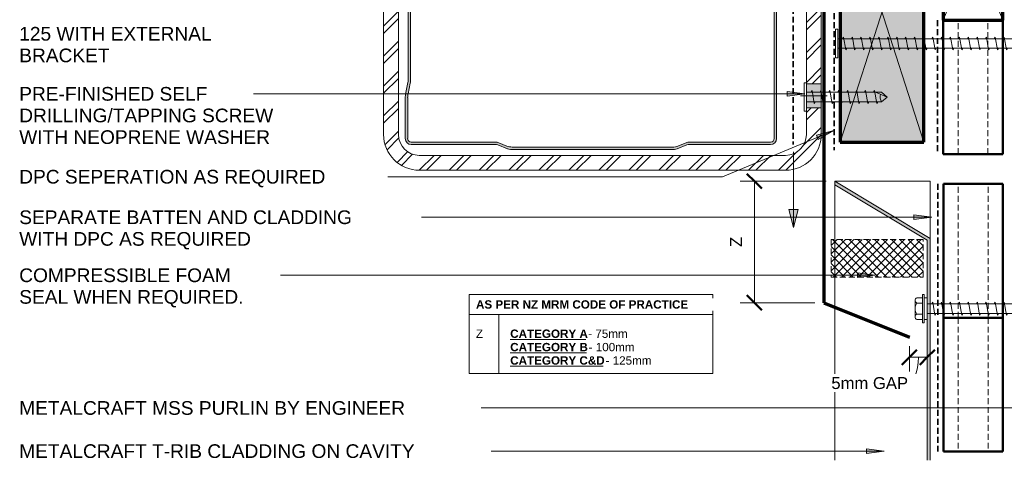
# Model space of a CAD drawing. Header units: millimetres. Extents: x 3375 to 4304, y 2371 to 3121.
# Tile 2 of 4: x 3734 to 4065, y 2780 to 2928. Entities that reach past the tile are written whole.
import ezdxf

# ---------------------------------------------------------------- set-up
doc = ezdxf.new("R2010")
doc.units = ezdxf.units.MM
doc.linetypes.add('Dash Short', pattern=[3, 2, -1])
for name, color, linetype, lineweight in [('A-ANNO-DIMS', 211, 'Continuous', 9), ('A-ANNO-DIMS-2', 211, 'Continuous', 9), ('A-ANNO-NOTE', 131, 'Continuous', 9), ('A-DETL', 90, 'Continuous', 13), ('A-DETL-GENF', 92, 'Continuous', 13), ('G-ANNO-TEXT', 231, 'Continuous', 9)]:
    doc.layers.add(name, color=color, linetype=linetype, lineweight=lineweight)
doc.styles.add('Arial_2', font='arial.ttf', dxfattribs={"height": 4.6})
doc.styles.add('Arial_3', font='arial.ttf', dxfattribs={"height": 4})
doc.styles.add('Arial_5', font='arial.ttf', dxfattribs={"height": 1.4})
doc.styles.add('Arial_B', font='arialbd.ttf', dxfattribs={"height": 1.4})
doc.dimstyles.new('Diagonal', dxfattribs={"dimscale": 304.8, "dimtxt": 4.081038, "dimasz": 0.016404, "dimexe": 0.015748, "dimexo": 0.009843, "dimgap": 0.009843, "dimtad": 1, "dimdec": 0, "dimzin": 0, "dimdsep": 46, "dimtxsty": 'Arial_3', "dimblk1": 'OBLIQUE', "dimblk2": 'OBLIQUE', "dimsah": 1, "dimcen": 0.09, "dimazin": 0, "dimtfac": 1, "dimtdec": 4, "dimtix": 1, "dimtmove": 0, "dimatfit": 3, "dimfxl": 1, "dimtvp": 1, "dimtfill": 1, "dimtolj": 1, "dimtzin": 0, "dimarcsym": 2})
doc.dimstyles.new('Diagonal_1', dxfattribs={"dimscale": 304.8, "dimtxt": 4.081038, "dimasz": 0.016404, "dimexe": 0.015748, "dimexo": 0.009843, "dimgap": 0.009843, "dimtad": 1, "dimdec": 0, "dimzin": 0, "dimdsep": 46, "dimtxsty": 'Arial_3', "dimblk1": 'OBLIQUE', "dimblk2": 'OBLIQUE', "dimsah": 1, "dimcen": 0.09, "dimazin": 0, "dimtfac": 1, "dimtdec": 4, "dimtix": 1, "dimtmove": 1, "dimatfit": 3, "dimfxl": 1, "dimtvp": 1, "dimtfill": 1, "dimtolj": 1, "dimtzin": 0, "dimarcsym": 2})

# ---------------------------------------------------------------- blocks, each defined once
blk = doc.blocks.new('Framing-Continuous _NZ_4 - 20 x 51-4992796-D CR 05 FLUSH EAVE WITH INTERNAL GUTTER BRACKET')
at = {"layer": 'A-DETL-GENF'}
for p, q in [((50, 20), (0, 20)), ((0, 20), (0, 0)), ((50, 20), (0, 0)), ((50, 0), (0, 20)), ((50, 0), (50, 20)), ((0, 0), (50, 0))]:
    blk.add_line(p, q, dxfattribs=at)
at = {"layer": 'A-DETL-GENF', "lineweight": 70}
for p, q in [((0, 20), (0, 0)), ((50, 20), (0, 20)), ((50, 0), (50, 20)), ((0, 0), (50, 0))]:
    blk.add_line(p, q, dxfattribs=at)
blk = doc.blocks.new('Foam Closure - Foam Closure-5603769-D CR 05 FLUSH EAVE WITH INTERNAL GUTTER BRACKET')
at = {"layer": 'A-DETL-GENF'}
h = blk.add_hatch(dxfattribs=at)
h.set_pattern_fill('FP_1', color=256, style=0, pattern_type=2)
h.set_pattern_definition([(225, (3519.834, 2841.585), (1.4142136, -1.4142136), []), (315, (3519.834, 2841.585), (1.4142136, 1.4142136), [])])
h.paths.add_polyline_path([(0, 0), (0, -12.65), (30.91, -12.65), (30.91, 0), (29.59, 0)])
at = {"layer": 'A-DETL-GENF', "linetype": 'Dash Short'}
for p, q in [((0, 0), (0, -12.65)), ((30.91, 0), (0, 0)), ((30.91, -12.65), (30.91, 0)), ((0, -12.65), (30.91, -12.65))]:
    blk.add_line(p, q, dxfattribs=at)
blk = doc.blocks.new('Horizontal Cavity Batten - Horizontal Cavity Batten-5606947-D CR 05 FLUSH EAVE WITH INTERNAL GUTTER BRACKET')
at = {"layer": 'A-DETL-GENF', "linetype": 'Dash Short', "lineweight": 35}
blk.add_line((-21.875, -45), (-21.875, 0), dxfattribs=at)
at = {"layer": 'A-DETL-GENF', "lineweight": 50}
for p, q in [((-20, -45), (-20, 0)), ((0, 0), (-20, 0)), ((0, -45), (0, 0)), ((0, -45), (-20, -45))]:
    blk.add_line(p, q, dxfattribs=at)
at = {"layer": 'A-DETL-GENF', "linetype": 'Dash Short'}
for p, q in [((-15, 0), (-15, -45)), ((-5, 0), (-5, -45))]:
    blk.add_line(p, q, dxfattribs=at)
blk = doc.blocks.new('Metalcraft Roof Long Section Profiles1 - MC700-5582428-D CR 05 FLUSH EAVE WITH INTERNAL GUTTER BRACKET')
at = {"layer": 'A-DETL-GENF'}
blk.add_hatch(color=256, dxfattribs=at).paths.add_polyline_path([(93.81, 0), (19.23, 0), (0, -32), (1.17, -32), (19.79, -1), (93.81, -1), (93.81, -0.14)])
for p, q in [((0, 0), (19.23, 0)), ((0, -32), (0, 0)), ((19.23, 0), (0, -32)), ((93.81, 0), (19.23, 0)), ((1.17, -32), (19.79, -1)), ((19.79, -1), (93.81, -1)), ((0, -32), (1.17, -32)), ((1.17, -32), (93.81, -32))]:
    blk.add_line(p, q, dxfattribs=at)
blk = doc.blocks.new('Metalcraft Gutters and Brackets - Box Gutter 125 with External Bracket-5572095-D CR 05 FLUSH EAVE WITH INTERNAL GUTTER BRACKET')
at = {"layer": 'A-DETL-GENF'}
blk.add_hatch(color=256, dxfattribs=at).paths.add_polyline_path([(-80.84, 0), (-26.25, 0), (-25.85, 0.04), (-25.45, 0.15), (-22.12, 1.49), (-21.69, 1.61), (-21.23, 1.66), (6, 1.66), (6.52, 1.73), (7, 1.92), (7.42, 2.24), (7.73, 2.66), (7.93, 3.14), (8, 3.65), (8, 77.81), (7.92, 78.4), (7.69, 78.96), (7.33, 79.43), (6.85, 79.8), (6.3, 80.02), (5.71, 80.1), (-12, 80.1), (-12, 79.3), (5.71, 79.3), (6.09, 79.25), (6.45, 79.1), (6.76, 78.87), (7, 78.56), (7.15, 78.2), (7.2, 77.81), (7.2, 3.65), (7.16, 3.34), (7, 3.01), (6.85, 2.81), (6.52, 2.58), (6.31, 2.5), (6, 2.46), (-21.23, 2.46), (-21.84, 2.4), (-22.42, 2.23), (-25.55, 0.97), (-26, 0.84), (-26.46, 0.8), (-80.84, 0.8), (-81.73, 0.88), (-82.58, 1.13), (-85.31, 2.23), (-85.9, 2.4), (-86.5, 2.46), (-114.72, 2.46), (-115.03, 2.5), (-115.32, 2.62), (-115.56, 2.81), (-115.75, 3.06), (-115.87, 3.34), (-115.91, 3.65), (-115.9, 17.61), (-115.88, 18.01), (-115.79, 18.64), (-115.03, 22.51), (-114.95, 23.01), (-114.91, 23.78), (-114.92, 48.53), (-114.95, 49.19), (-115.06, 49.95), (-115.8, 53.64), (-115.88, 54.2), (-115.91, 54.89), (-115.9, 82.93), (-115.87, 83.41), (-115.74, 84.19), (-115.03, 87.83), (-114.95, 88.41), (-114.91, 89.1), (-114.92, 110.1), (-114.95, 110.76), (-115.06, 111.52), (-115.83, 115.41), (-115.88, 115.77), (-115.91, 116.4), (-115.91, 130.57), (-115.59, 133.09), (-114.62, 135.49), (-113.08, 137.58), (-111.07, 139.2), (-108.71, 140.27), (-106.16, 140.71), (-103.58, 140.5), (-101.14, 139.64), (-98.99, 138.2), (-97.28, 136.26), (-96.11, 133.95), (-95.55, 131.42), (-95.66, 128.83), (-96.41, 126.36), (-97.83, 123.97), (-97.84, 123.87), (-97.82, 123.78), (-97.78, 123.69), (-97.72, 123.61), (-97.64, 123.56), (-97.55, 123.52), (-97.45, 123.51), (-97.35, 123.52), (-97.26, 123.56), (-97.18, 123.61), (-97.12, 123.68), (-97.07, 123.78), (-95.64, 126.15), (-94.85, 128.83), (-94.76, 131.61), (-95.37, 134.33), (-96.65, 136.8), (-98.5, 138.88), (-100.82, 140.43), (-103.45, 141.34), (-106.23, 141.56), (-108.98, 141.08), (-111.51, 139.92), (-113.67, 138.17), (-115.33, 135.92), (-116.36, 133.34), (-116.71, 130.57), (-116.71, 116.17), (-116.69, 115.69), (-116.6, 115.14), (-115.83, 111.26), (-115.74, 110.68), (-115.71, 110.1), (-115.71, 88.99), (-115.74, 88.41), (-115.91, 87.41), (-116.62, 83.88), (-116.69, 83.33), (-116.71, 82.93), (-116.71, 54.6), (-116.69, 54.12), (-116.6, 53.57), (-115.79, 49.42), (-115.74, 49.11), (-115.71, 48.53), (-115.71, 23.68), (-115.75, 23.01), (-115.91, 22.09), (-116.62, 18.56), (-116.69, 18.09), (-116.71, 17.61), (-116.71, 3.65), (-116.61, 3.06), (-116.45, 2.66), (-116.13, 2.24), (-115.72, 1.92), (-115.23, 1.73), (-114.72, 1.66), (-86.5, 1.66), (-86.05, 1.61), (-85.61, 1.49), (-82.33, 0.17), (-81.89, 0.04), (-81.43, 0)])
h = blk.add_hatch(dxfattribs=at)
h.set_pattern_fill('FP_2', color=256, style=0, pattern_type=2)
h.set_pattern_definition([(45, (-3462.629, -2884.524), (-5.028943, 5.028943), []), (45, (-3462.629, -2876.904), (-5.028943, 5.028943), [])])
h.paths.add_polyline_path([(-81.43, -7), (11, -7), (12.58, -6.89), (14.11, -6.59), (15.59, -6.09), (17, -5.39), (18.3, -4.52), (19.49, -3.49), (20.52, -2.3), (21.39, -1), (22.09, 0.41), (22.59, 1.89), (22.89, 3.42), (23, 5), (23, 14), (18, 14), (18, 5), (17.76, 3.19), (17.06, 1.5), (15.95, 0.05), (14.5, -1.06), (12.81, -1.76), (11, -2), (-112, -2), (-113.81, -1.76), (-115.56, -1.01), (-116.95, 0.05), (-118.06, 1.5), (-118.76, 3.19), (-119, 5), (-119, 103), (-124, 103), (-124, 5), (-123.88, 3.34), (-123.59, 1.89), (-123.09, 0.41), (-122.39, -1), (-121.52, -2.3), (-120.49, -3.49), (-119.3, -4.52), (-118, -5.39), (-116.45, -6.13), (-115.03, -6.61), (-113.58, -6.89), (-112, -7), (-81.73, -7)])
h.paths.add_polyline_path([(19.29, 22), (23, 22), (23, 53), (18, 53), (18, 22)])
h.paths.add_polyline_path([(22.24, 61), (23, 61), (23, 71), (18, 71), (18, 61)])
h.paths.add_polyline_path([(-119.43, 111), (-119, 111), (-119, 121), (-124, 121), (-124, 111)])
h = blk.add_hatch(color=256, dxfattribs=at)
h.paths.add_polyline_path([(23, 14), (23, 22), (18, 22), (18, 14), (22.89, 14)])
h.paths.add_polyline_path([(18, 53), (23, 53), (23, 61), (18, 61), (18, 54.89)])
h.paths.add_polyline_path([(-119, 103), (-119, 111), (-124, 111), (-124, 103), (-119.78, 103)])
for p, q in [((-116.71, 130.57), (-116.71, 116.17)), ((-115.91, 116.4), (-115.91, 130.52)), ((-119, 121), (-124, 121)), ((-124, 121), (-124, 111)), ((-119, 111), (-119, 121)), ((-116.62, 115.21), (-115.83, 111.26)), ((-115.06, 111.52), (-115.79, 115.14)), ((-119, 111), (-124, 111)), ((-124, 111), (-124, 103)), ((-119, 103), (-119, 111)), ((-115.71, 110.1), (-115.71, 88.99)), ((-114.91, 89.1), (-114.91, 110)), ((-126, 107), (-117, 107)), ((-126, 107), (-117, 107)), ((-124, 103), (-124, 5)), ((-124, 103), (-119, 103)), ((-119, 5), (-119, 103)), ((-115.83, 87.83), (-116.62, 83.88)), ((-115.79, 83.96), (-115.06, 87.58)), ((-116.71, 82.93), (-116.71, 54.6)), ((-115.91, 54.83), (-115.91, 82.69)), ((5.71, 80.1), (-12, 80.1)), ((-12, 80.1), (-12, 79.3)), ((-12, 79.3), (5.71, 79.3)), ((7.2, 77.81), (7.2, 3.65)), ((8, 3.65), (8, 77.81)), ((23, 71), (18, 71)), ((18, 71), (18, 61)), ((23, 61), (23, 71)), ((23, 61), (18, 61)), ((18, 61), (18, 53)), ((23, 53), (23, 61)), ((16, 57), (25, 57)), ((25, 57), (16, 57)), ((-116.62, 53.64), (-115.83, 49.69)), ((-115.06, 49.95), (-115.79, 53.57)), ((18, 53), (18, 22)), ((18, 53), (23, 53)), ((23, 22), (23, 53)), ((-115.71, 48.53), (-115.71, 23.68)), ((-114.91, 23.78), (-114.91, 48.43)), ((-115.83, 22.51), (-116.62, 18.56)), ((-115.79, 18.64), (-115.06, 22.26)), ((23, 22), (18, 22)), ((18, 22), (18, 14)), ((23, 14), (23, 22)), ((-116.71, 17.61), (-116.71, 3.65)), ((-115.91, 3.65), (-115.91, 17.37)), ((16, 18), (25, 18)), ((25, 18), (16, 18)), ((18, 14), (18, 5)), ((18, 14), (23, 14)), ((23, 5), (23, 14)), ((-86.5, 2.46), (-114.72, 2.46)), ((-114.72, 1.66), (-86.5, 1.66)), ((-85.61, 1.49), (-82.33, 0.17)), ((-82.58, 1.13), (-85.31, 2.23)), ((-81.43, 0), (-26.25, 0)), ((-26.46, 0.8), (-80.84, 0.8)), ((-22.42, 2.23), (-25.55, 0.97)), ((-25.45, 0.15), (-22.12, 1.49)), ((6, 2.46), (-21.23, 2.46)), ((-21.23, 1.66), (6, 1.66)), ((11, -2), (-112, -2)), ((-112, -7), (11, -7))]:
    blk.add_line(p, q, dxfattribs=at)
for centre, radius, start, end in [((-105.71, 130.57), 11, 321.7437, 180), ((-105.71, 130.52), 10.2, 321.2945, 180), ((-97.45, 123.9), 0.394, 141.2945, 339.8215), ((-111.83, 116.17), 4.88, 180, 191.3099), ((-109.46, 116.4), 6.46, 180, 191.3099), ((-121.63, 110.1), 5.92, 360, 11.3099), ((-122.67, 110), 7.76, 360, 11.3099), ((-121.63, 88.99), 5.92, 348.6901, 0), ((-122.67, 89.1), 7.76, 348.6901, 0), ((-111.83, 82.93), 4.88, 168.6901, 180), ((-109.46, 82.69), 6.46, 168.6901, 180), ((5.71, 77.81), 2.29, 360, 90), ((5.71, 77.81), 1.49, 0, 90), ((-111.83, 54.6), 4.88, 180, 191.3099), ((-109.46, 54.83), 6.46, 180, 191.3099), ((-121.63, 48.53), 5.92, 360, 11.3099), ((-122.67, 48.43), 7.76, 360, 11.3099), ((-121.63, 23.68), 5.92, 348.6901, 0), ((-122.67, 23.78), 7.76, 348.6901, 0), ((-111.83, 17.61), 4.88, 168.6901, 180), ((-109.46, 17.37), 6.46, 168.6901, 180), ((-112, 5), 12, 180, 270), ((-112, 5), 7, 180, 270), ((-114.72, 3.65), 2, 180, 270), ((-114.72, 3.65), 1.2, 180, 270), ((6, 3.65), 2, 270, 360), ((6, 3.65), 1.2, 270, 0), ((11, 5), 12, 270, 360), ((11, 5), 7, 270, 0), ((-86.5, -0.75), 3.2, 68.1986, 90), ((-86.5, -0.75), 2.4, 68.1986, 90), ((-80.84, 5.47), 4.67, 248.1986, 270), ((-81.43, 2.41), 2.41, 248.1986, 270), ((-26.46, 3.25), 2.45, 270, 291.8014), ((-26.25, 2.16), 2.16, 270, 291.8014), ((-21.23, -0.75), 3.2, 90, 111.8014), ((-21.23, -0.75), 2.4, 90, 111.8014)]:
    blk.add_arc(centre, radius, start, end, dxfattribs=at)
blk = doc.blocks.new('Horizontal Cavity Batten - Horizontal Cavity Batten-5572092-D CR 05 FLUSH EAVE WITH INTERNAL GUTTER BRACKET')
at = {"layer": 'A-DETL-GENF', "linetype": 'Dash Short', "lineweight": 35}
blk.add_line((-21.875, 45), (-21.875, 0), dxfattribs=at)
at = {"layer": 'A-DETL-GENF', "lineweight": 50}
for p, q in [((-20, 45), (-20, 0)), ((0, 45), (-20, 45)), ((0, 45), (0, 0)), ((0, 0), (-20, 0))]:
    blk.add_line(p, q, dxfattribs=at)
at = {"layer": 'A-DETL-GENF', "linetype": 'Dash Short'}
for p, q in [((-15, 0), (-15, 45)), ((-5, 0), (-5, 45))]:
    blk.add_line(p, q, dxfattribs=at)
blk = doc.blocks.new('Screw2 - Screw 5-5582484-D CR 05 FLUSH EAVE WITH INTERNAL GUTTER BRACKET')
at = {"layer": 'A-DETL-GENF'}
for p, q in [((-3.67, 1.5), (-3.67, 3.47)), ((-2.76, 3.97), (2.76, 3.97)), ((-1.85, 1.5), (-1.85, 3.47)), ((1.85, 1.5), (1.85, 3.47)), ((3.67, 1.5), (3.67, 3.47)), ((4.79, 1.5), (-4.79, 1.5)), ((-4.79, 1.5), (-4.79, 1)), ((4.79, 1), (-4.79, 1)), ((-3.67, 1), (-3.67, 0)), ((-3.67, 0), (3.67, 0)), ((-1.6, 0), (-1.6, -47.36)), ((1.6, -47.36), (1.6, 0)), ((3.67, 0), (3.67, 1)), ((4.79, 1), (4.79, 1.5)), ((2.17, -1.91), (-2.17, -2.67)), ((-2.17, -2.67), (-1.6, -3)), ((1.6, -1.58), (2.17, -1.91)), ((2.17, -4.91), (-2.17, -5.67)), ((-2.17, -5.67), (-1.6, -6)), ((1.6, -4.58), (2.17, -4.91)), ((2.17, -7.91), (-2.17, -8.67)), ((-2.17, -8.67), (-1.6, -9)), ((1.6, -7.58), (2.17, -7.91)), ((2.17, -10.91), (-2.17, -11.67)), ((-2.17, -11.67), (-1.6, -12)), ((1.6, -10.58), (2.17, -10.91)), ((2.17, -13.91), (-2.17, -14.67)), ((-2.17, -14.67), (-1.6, -15)), ((1.6, -13.58), (2.17, -13.91)), ((2.17, -16.91), (-2.17, -17.67)), ((-2.17, -17.67), (-1.6, -18)), ((1.6, -16.58), (2.17, -16.91)), ((1.6, -19.58), (2.17, -19.91)), ((2.17, -19.91), (-2.17, -20.67)), ((-2.17, -20.67), (-1.6, -21)), ((2.17, -22.91), (-2.17, -23.67)), ((1.6, -22.58), (2.17, -22.91)), ((-2.17, -23.67), (-1.6, -24)), ((2.17, -25.91), (-2.17, -26.67)), ((1.6, -25.58), (2.17, -25.91)), ((-2.17, -26.67), (-1.6, -27)), ((2.17, -28.91), (-2.17, -29.67)), ((-2.17, -29.67), (-1.6, -30)), ((1.6, -28.58), (2.17, -28.91)), ((2.17, -31.91), (-2.17, -32.67)), ((-2.17, -32.67), (-1.6, -33)), ((1.6, -31.58), (2.17, -31.91)), ((2.17, -34.91), (-2.17, -35.67)), ((-2.17, -35.67), (-1.6, -36)), ((1.6, -34.58), (2.17, -34.91)), ((2.17, -37.91), (-2.17, -38.67)), ((-2.17, -38.67), (-1.6, -39)), ((1.6, -37.58), (2.17, -37.91)), ((2.17, -40.91), (-2.17, -41.67)), ((-2.17, -41.67), (-1.6, -42)), ((1.6, -40.58), (2.17, -40.91)), ((2.17, -43.91), (-2.17, -44.67)), ((-2.17, -44.67), (-1.6, -45)), ((0, -49.26), (1.6, -45.31)), ((1.6, -43.58), (2.17, -43.91)), ((-1.6, -47.36), (0, -49.26)), ((1.6, -47.36), (0, -49.26))]:
    blk.add_line(p, q, dxfattribs=at)
for centre, radius, start, end in [((-2.76, 2.9), 1.08, 32.3801, 147.6199), ((0, 0.31), 3.67, 59.7274, 120.2726), ((2.76, 2.9), 1.08, 32.3801, 147.6199), ((0.08, -49.98), 3.11, 74.3059, 122.4975)]:
    blk.add_arc(centre, radius, start, end, dxfattribs=at)
blk = doc.blocks.new('Wafer Tek1 - Wafer Tek 7-5593136-D CR 05 FLUSH EAVE WITH INTERNAL GUTTER BRACKET')
at = {"layer": 'A-DETL-GENF'}
for p, q in [((4.79, 0.74), (-4.79, 0.74)), ((-4.79, 0.74), (-4.79, 0)), ((-4.79, 0), (4.79, 0)), ((-1.6, 0), (-1.6, -81.21)), ((1.6, -81.21), (1.6, 0)), ((4.79, 0), (4.79, 0.74)), ((2.17, -1.91), (-2.17, -2.67)), ((-2.17, -2.67), (-1.6, -3)), ((1.6, -1.58), (2.17, -1.91)), ((2.17, -4.91), (-2.17, -5.67)), ((-2.17, -5.67), (-1.6, -6)), ((1.6, -4.58), (2.17, -4.91)), ((2.17, -7.91), (-2.17, -8.67)), ((-2.17, -8.67), (-1.6, -9)), ((1.6, -7.58), (2.17, -7.91)), ((2.17, -10.91), (-2.17, -11.67)), ((-2.17, -11.67), (-1.6, -12)), ((1.6, -10.58), (2.17, -10.91)), ((2.17, -13.91), (-2.17, -14.67)), ((-2.17, -14.67), (-1.6, -15)), ((1.6, -13.58), (2.17, -13.91)), ((2.17, -16.91), (-2.17, -17.67)), ((-2.17, -17.67), (-1.6, -18)), ((1.6, -16.58), (2.17, -16.91)), ((1.6, -19.58), (2.17, -19.91)), ((2.17, -19.91), (-2.17, -20.67)), ((-2.17, -20.67), (-1.6, -21)), ((2.17, -22.91), (-2.17, -23.67)), ((1.6, -22.58), (2.17, -22.91)), ((-2.17, -23.67), (-1.6, -24)), ((2.17, -25.91), (-2.17, -26.67)), ((1.6, -25.58), (2.17, -25.91)), ((-2.17, -26.67), (-1.6, -27)), ((2.17, -28.91), (-2.17, -29.67)), ((-2.17, -29.67), (-1.6, -30)), ((1.6, -28.58), (2.17, -28.91)), ((2.17, -31.91), (-2.17, -32.67)), ((-2.17, -32.67), (-1.6, -33)), ((1.6, -31.58), (2.17, -31.91)), ((2.17, -34.91), (-2.17, -35.67)), ((-2.17, -35.67), (-1.6, -36)), ((1.6, -34.58), (2.17, -34.91)), ((2.17, -37.91), (-2.17, -38.67)), ((-2.17, -38.67), (-1.6, -39)), ((1.6, -37.58), (2.17, -37.91)), ((2.17, -40.91), (-2.17, -41.67)), ((-2.17, -41.67), (-1.6, -42)), ((1.6, -40.58), (2.17, -40.91)), ((2.17, -43.91), (-2.17, -44.67)), ((-2.17, -44.67), (-1.6, -45)), ((1.6, -43.58), (2.17, -43.91)), ((2.17, -46.91), (-2.17, -47.67)), ((-2.17, -47.67), (-1.6, -48)), ((1.6, -46.58), (2.17, -46.91)), ((1.6, -49.58), (2.17, -49.91)), ((2.17, -49.91), (-2.17, -50.67)), ((-2.17, -50.67), (-1.6, -51)), ((2.17, -52.91), (-2.17, -53.67)), ((1.6, -52.58), (2.17, -52.91)), ((-2.17, -53.67), (-1.6, -54)), ((2.17, -55.91), (-2.17, -56.67)), ((1.6, -55.58), (2.17, -55.91)), ((-2.17, -56.67), (-1.6, -57)), ((2.17, -58.91), (-2.17, -59.67)), ((1.6, -58.58), (2.17, -58.91)), ((-2.17, -59.67), (-1.6, -60)), ((2.17, -61.91), (-2.17, -62.67)), ((-2.17, -62.67), (-1.6, -63)), ((1.6, -61.58), (2.17, -61.91)), ((2.17, -64.91), (-2.17, -65.67)), ((-2.17, -65.67), (-1.6, -66)), ((1.6, -64.58), (2.17, -64.91)), ((2.17, -67.91), (-2.17, -68.67)), ((-2.17, -68.67), (-1.6, -69)), ((1.6, -67.58), (2.17, -67.91)), ((2.17, -70.91), (-2.17, -71.67)), ((-2.17, -71.67), (-1.6, -72)), ((1.6, -70.58), (2.17, -70.91)), ((2.17, -73.91), (-2.17, -74.67)), ((-2.17, -74.67), (-1.6, -75)), ((1.6, -73.58), (2.17, -73.91)), ((2.17, -76.91), (-2.17, -77.67)), ((-2.17, -77.67), (-1.6, -78)), ((0, -83.11), (1.6, -79.16)), ((1.6, -76.58), (2.17, -76.91)), ((-1.6, -81.21), (0, -83.11)), ((1.6, -81.21), (0, -83.11))]:
    blk.add_line(p, q, dxfattribs=at)
blk.add_arc((0.08, -83.83), 3.11, 74.3059, 122.4975, dxfattribs=at)
blk = doc.blocks.new('Wafer Tek1 - Wafer Tek 6-5582787-D CR 05 FLUSH EAVE WITH INTERNAL GUTTER BRACKET')
at = {"layer": 'A-DETL-GENF'}
for p, q in [((4.79, 0.74), (-4.79, 0.74)), ((-4.79, 0.74), (-4.79, 0)), ((-4.79, 0), (4.79, 0)), ((-1.6, 0), (-1.6, -25.27)), ((1.6, -25.27), (1.6, 0)), ((4.79, 0), (4.79, 0.74)), ((2.17, -1.91), (-2.17, -2.67)), ((-2.17, -2.67), (-1.6, -3)), ((1.6, -1.58), (2.17, -1.91)), ((2.17, -4.91), (-2.17, -5.67)), ((-2.17, -5.67), (-1.6, -6)), ((1.6, -4.58), (2.17, -4.91)), ((2.17, -7.91), (-2.17, -8.67)), ((-2.17, -8.67), (-1.6, -9)), ((1.6, -7.58), (2.17, -7.91)), ((2.17, -10.91), (-2.17, -11.67)), ((-2.17, -11.67), (-1.6, -12)), ((1.6, -10.58), (2.17, -10.91)), ((2.17, -13.91), (-2.17, -14.67)), ((-2.17, -14.67), (-1.6, -15)), ((1.6, -13.58), (2.17, -13.91)), ((2.17, -16.91), (-2.17, -17.67)), ((-2.17, -17.67), (-1.6, -18)), ((1.6, -16.58), (2.17, -16.91)), ((1.6, -19.58), (2.17, -19.91)), ((2.17, -19.91), (-2.17, -20.67)), ((-2.17, -20.67), (-1.6, -21)), ((2.17, -22.91), (-2.17, -23.67)), ((1.6, -22.58), (2.17, -22.91)), ((-2.17, -23.67), (-1.6, -24)), ((-1.6, -25.27), (0, -27.17)), ((0, -27.17), (1.6, -23.22)), ((1.6, -25.27), (0, -27.17))]:
    blk.add_line(p, q, dxfattribs=at)
blk.add_arc((0.08, -27.89), 3.11, 74.3059, 122.4975, dxfattribs=at)
blk = doc.blocks.new('DIMBLOCK6-D CR 05 FLUSH EAVE WITH INTERNAL GUTTER BRACKET')
at = {"layer": 'A-ANNO-DIMS-2'}
for p, q in [((4033.11, 2814.63), (4033.11, 2818.42)), ((4033.11, 2814.63), (4039.11, 2814.63)), ((4033.11, 2814.63), (4033.11, 2809.83)), ((4039.11, 2814.63), (4039.11, 2815.16)), ((4039.11, 2814.63), (4039.11, 2809.83))]:
    blk.add_line(p, q, dxfattribs=at)
at = {"layer": 'A-ANNO-DIMS-2', "lineweight": 50}
for p, q in [((4033.11, 2814.63), (4030.61, 2812.13)), ((4033.11, 2814.63), (4035.61, 2817.13)), ((4039.11, 2814.63), (4036.61, 2812.13)), ((4039.11, 2814.63), (4041.61, 2817.13))]:
    blk.add_line(p, q, dxfattribs=at)
at = {"layer": 'A-ANNO-DIMS-2'}
blk.add_ellipse((4032.57, 2814.63), major_axis=(0, 8.7), ratio=0.40696, start_param=3.141593, end_param=4.712389, dxfattribs=at)
at = {"layer": 'A-ANNO-DIMS-2', "color": 0, "insert": (4006.89, 2807.98), "char_height": 4, "width": 30.815, "attachment_point": 1, "line_spacing_factor": 0.941778, "style": 'Arial_3', "bg_fill": 3, "box_fill_scale": 1.25, "bg_fill_color": 256, "bg_fill_true_color": 13158600, "bg_fill_transparency": 0}
blk.add_mtext('5mm GAP', dxfattribs=at)
blk = doc.blocks.new('_Oblique')
at = {"color": 0, "linetype": 'ByBlock', "lineweight": -2}
blk.add_line((-0.5, -0.5), (0.5, 0.5), dxfattribs=at)
blk = doc.blocks.new('Gutter Z - Gutter Z-5593712-D CR 05 FLUSH EAVE WITH INTERNAL GUTTER BRACKET')
at = {"layer": 'A-ANNO-NOTE'}
for p, q in [((-40.91, 0), (-40.91, -13.25)), ((0, 0), (0, -13.25)), ((-40.91, 0), (0, 0)), ((-40.91, -3.36), (0, -3.36)), ((-35.91, -3.36), (-35.91, -13.25)), ((-40.91, -13.25), (0, -13.25))]:
    blk.add_line(p, q, dxfattribs=at)
at = {"layer": 'A-ANNO-NOTE', "char_height": 1.4, "attachment_point": 1, "bg_fill": 3, "box_fill_scale": 1.25, "bg_fill_color": 256, "bg_fill_true_color": 13158600, "bg_fill_transparency": 0}
for s, insert, width, style in [('AS PER NZ MRM CODE OF PRACTICE', (-39.75, -0.96), 42.0084, 'Arial_B'), ('Z', (-39.75, -5.88), 1.443, 'Arial_5'), ('\\LCATEGORY A ', (-34, -5.88), 15.8734, 'Arial_B')]:
    blk.add_mtext(s, dxfattribs=dict(at, insert=insert, width=width, style=style))
at = {"layer": 'A-ANNO-NOTE', "insert": (-20.9, -5.88), "char_height": 1.4, "width": 8.0169, "attachment_point": 1, "style": 'Arial_5', "bg_fill": 3, "box_fill_scale": 1.25, "bg_fill_color": 256, "bg_fill_true_color": 13158600, "bg_fill_transparency": 0}
blk.add_mtext('- 75mm', dxfattribs=at)
at = {"layer": 'A-ANNO-NOTE', "insert": (-34, -8.13), "char_height": 1.4, "width": 15.9536, "attachment_point": 1, "style": 'Arial_B', "bg_fill": 3, "box_fill_scale": 1.25, "bg_fill_color": 256, "bg_fill_true_color": 13158600, "bg_fill_transparency": 0}
blk.add_mtext('\\LCATEGORY B ', dxfattribs=at)
at = {"layer": 'A-ANNO-NOTE', "insert": (-20.83, -8.13), "char_height": 1.4, "width": 9.2996, "attachment_point": 1, "style": 'Arial_5', "bg_fill": 3, "box_fill_scale": 1.25, "bg_fill_color": 256, "bg_fill_true_color": 13158600, "bg_fill_transparency": 0}
blk.add_mtext('- 100mm', dxfattribs=at)
at = {"layer": 'A-ANNO-NOTE', "insert": (-34, -10.38), "char_height": 1.4, "width": 19.4008, "attachment_point": 1, "style": 'Arial_B', "bg_fill": 3, "box_fill_scale": 1.25, "bg_fill_color": 256, "bg_fill_true_color": 13158600, "bg_fill_transparency": 0}
blk.add_mtext('\\LCATEGORY C&D ', dxfattribs=at)
at = {"layer": 'A-ANNO-NOTE', "insert": (-17.99, -10.38), "char_height": 1.4, "width": 9.2996, "attachment_point": 1, "style": 'Arial_5', "bg_fill": 3, "box_fill_scale": 1.25, "bg_fill_color": 256, "bg_fill_true_color": 13158600, "bg_fill_transparency": 0}
blk.add_mtext('- 125mm', dxfattribs=at)
blk = doc.blocks.new('DIMBLOCK7-D CR 05 FLUSH EAVE WITH INTERNAL GUTTER BRACKET')
at = {"layer": 'A-ANNO-DIMS-2', "lineweight": 50}
for p, q in [((3981.05, 2873.82), (3978.55, 2876.32)), ((3981.05, 2873.82), (3983.55, 2871.32)), ((3981.05, 2832.99), (3978.55, 2835.49)), ((3981.05, 2832.99), (3983.55, 2830.49))]:
    blk.add_line(p, q, dxfattribs=at)
at = {"layer": 'A-ANNO-DIMS-2'}
for p, q in [((3981.05, 2873.82), (3976.25, 2873.82)), ((3981.05, 2873.82), (3981.05, 2832.99)), ((3981.05, 2873.82), (4005.11, 2873.82)), ((3981.05, 2832.99), (3976.25, 2832.99)), ((3981.05, 2832.99), (4001.34, 2832.99))]:
    blk.add_line(p, q, dxfattribs=at)
at = {"layer": 'A-ANNO-DIMS-2', "color": 0, "insert": (3972.86, 2851.71), "char_height": 4, "width": 4.0685, "attachment_point": 1, "rotation": 90, "line_spacing_factor": 0.941778, "style": 'Arial_3', "bg_fill": 3, "box_fill_scale": 1.25, "bg_fill_color": 256, "bg_fill_true_color": 13158600, "bg_fill_transparency": 0}
blk.add_mtext('Z', dxfattribs=at)

msp = doc.modelspace()

# ---------------------------------------------------------------- hatches: boundary and pattern name
at = {"layer": 'A-DETL-GENF'}
msp.add_hatch(color=7, dxfattribs=at).paths.add_polyline_path([(4037.95, 2886.92), (4037.95, 2974.52), (4009.8, 2974.52), (4009.8, 2886.92), (4014.14, 2886.92)])
at = {"layer": 'G-ANNO-TEXT'}
for color, points in [(7, [(3998.04, 2903.19), (3992.04, 2903.98), (3992.04, 2902.4)]), (7, [(4007.7, 2890.88), (4001.86, 2889.3), (4002.46, 2887.85)]), (142, [(3994.18, 2858.3), (3995.79, 2864.3), (3992.57, 2864.3)]), (7, [(4040.61, 2861.71), (4034.61, 2862.5), (4034.61, 2860.92)]), (7, [(4021.64, 2842.21), (4015.64, 2843), (4015.64, 2841.42)]), (7, [(4024.68, 2783.1), (4018.68, 2783.89), (4018.68, 2782.31)])]:
    msp.add_hatch(color=color, dxfattribs=at).paths.add_polyline_path(points)

# ---------------------------------------------------------------- linework, layer by layer
at = {"layer": 'A-DETL', "lineweight": 70}
for p, q in [((4004.34, 2973.35), (4004.34, 2832.99)), ((4009.8, 2974.52), (4009.8, 2886.92)), ((4037.95, 2886.92), (4037.95, 2974.52)), ((4009.8, 2886.92), (4037.95, 2886.92)), ((4004.34, 2832.99), (4033.11, 2821.42))]:
    msp.add_line(p, q, dxfattribs=at)
at = {"layer": 'A-DETL'}
for p, q in [((4009.78, 2974.58), (4037.95, 2886.92)), ((4009.8, 2886.92), (4037.95, 2974.52))]:
    msp.add_line(p, q, dxfattribs=at)
at = {"layer": 'A-DETL', "linetype": 'Dash Short', "lineweight": 35}
for p, q in [((4007.82, 2969.28), (4007.82, 2884.28)), ((3994.1, 2956.12), (3994.1, 2886.12))]:
    msp.add_line(p, q, dxfattribs=at)
at = {"layer": 'G-ANNO-TEXT', "color": 250}
for p, q in [((3998.04, 2903.19), (3992.04, 2903.98)), ((3992.04, 2903.98), (3992.04, 2902.4)), ((3824.76, 2903.19), (3802.07, 2903.19)), ((3998.04, 2903.19), (3824.76, 2903.19)), ((3992.04, 2902.4), (3998.04, 2903.19)), ((4007.7, 2890.88), (4001.86, 2889.3)), ((4002.46, 2887.85), (4007.7, 2890.88)), ((4001.86, 2889.3), (4002.46, 2887.85)), ((3839.51, 2875.33), (3839.37, 2875.33)), ((3970.33, 2875.33), (3839.51, 2875.33)), ((3848.6, 2861.71), (3848.61, 2861.71)), ((4040.61, 2861.71), (3848.6, 2861.71)), ((4040.61, 2861.71), (4034.61, 2862.5)), ((4034.61, 2862.5), (4034.61, 2860.92)), ((4034.61, 2860.92), (4040.61, 2861.71)), ((3817.68, 2842.21), (3809.61, 2842.21)), ((4021.64, 2842.21), (3817.68, 2842.21)), ((4021.64, 2842.21), (4015.64, 2843)), ((4015.64, 2843), (4015.64, 2841.42)), ((4015.64, 2841.42), (4021.64, 2842.21)), ((3873.57, 2797.6), (3865.17, 2797.6)), ((4071.44, 2797.6), (3873.57, 2797.6)), ((3873.92, 2783.1), (3867.95, 2783.1)), ((4024.68, 2783.1), (3873.92, 2783.1)), ((4024.68, 2783.1), (4018.68, 2783.89)), ((4018.68, 2783.89), (4018.68, 2782.31)), ((4018.68, 2782.31), (4024.68, 2783.1))]:
    msp.add_line(p, q, dxfattribs=at)
at = {"layer": 'G-ANNO-TEXT', "color": 142}
for p, q in [((3994.18, 2858.3), (3994.18, 2883.72)), ((3995.79, 2864.3), (3992.57, 2864.3)), ((3992.57, 2864.3), (3994.18, 2858.3)), ((3994.18, 2858.3), (3995.79, 2864.3))]:
    msp.add_line(p, q, dxfattribs=at)

# ---------------------------------------------------------------- block references
at = {"layer": 'A-ANNO-NOTE', "xscale": 2, "yscale": 2, "zscale": 2}
msp.add_blockref('Gutter Z - Gutter Z-5593712-D CR 05 FLUSH EAVE WITH INTERNAL GUTTER BRACKET', (3967.03, 2835.73), dxfattribs=at)
at = {"layer": 'A-DETL-GENF'}
for name, p in [('Metalcraft Gutters and Brackets - Box Gutter 125 with External Bracket-5572095-D CR 05 FLUSH EAVE WITH INTERNAL GUTTER BRACKET', (3980.5, 2884.52)), ('Horizontal Cavity Batten - Horizontal Cavity Batten-5572092-D CR 05 FLUSH EAVE WITH INTERNAL GUTTER BRACKET', (4064.47, 2882.95)), ('Horizontal Cavity Batten - Horizontal Cavity Batten-5572092-D CR 05 FLUSH EAVE WITH INTERNAL GUTTER BRACKET', (4064.53, 2827.93)), ('Horizontal Cavity Batten - Horizontal Cavity Batten-5606947-D CR 05 FLUSH EAVE WITH INTERNAL GUTTER BRACKET', (4064.53, 2827.93))]:
    msp.add_blockref(name, p, dxfattribs=at)
for name, p, rotation in [('Framing-Continuous _NZ_4 - 20 x 51-4992796-D CR 05 FLUSH EAVE WITH INTERNAL GUTTER BRACKET', (4064.47, 2927.95), 89.99999999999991), ('Wafer Tek1 - Wafer Tek 7-5593136-D CR 05 FLUSH EAVE WITH INTERNAL GUTTER BRACKET', (4009.04, 2920.1), 89.99999999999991), ('Wafer Tek1 - Wafer Tek 6-5582787-D CR 05 FLUSH EAVE WITH INTERNAL GUTTER BRACKET', (3998.5, 2902.12), 89.99999999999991), ('Metalcraft Roof Long Section Profiles1 - MC700-5582428-D CR 05 FLUSH EAVE WITH INTERNAL GUTTER BRACKET', (4040.11, 2873.82), 269.9999999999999), ('Foam Closure - Foam Closure-5603769-D CR 05 FLUSH EAVE WITH INTERNAL GUTTER BRACKET', (4037.7, 2841.58), 180), ('Screw2 - Screw 5-5582484-D CR 05 FLUSH EAVE WITH INTERNAL GUTTER BRACKET', (4039.03, 2830.99), 89.99999999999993)]:
    msp.add_blockref(name, p, dxfattribs=dict(at, rotation=rotation))

# ---------------------------------------------------------------- texts
at = {"layer": 'G-ANNO-TEXT', "color": 7, "char_height": 4.6, "attachment_point": 1, "style": 'Arial_2', "bg_fill": 3, "box_fill_scale": 1.25, "bg_fill_color": 256, "bg_fill_true_color": 13158600, "bg_fill_transparency": 0}
for s, insert, width in [('125 WITH EXTERNAL ', (3734.11, 2925.68), 79.3671), ('BRACKET', (3734.11, 2918.41), 36.2363), ('PRE-FINISHED SELF ', (3734.11, 2905.49), 77.443), ('DRILLING/TAPPING SCREW ', (3734.11, 2898.22), 104.059), ('DPC SEPERATION AS REQUIRED', (3734.11, 2877.63), 122.6582), ('SEPARATE BATTEN AND CLADDING ', (3734.11, 2864.01), 133.8818), ('WITH DPC AS REQUIRED', (3734.11, 2856.74), 93.1561), ('COMPRESSIBLE FOAM ', (3734.11, 2844.51), 86.5823), ('SEAL WHEN REQUIRED.', (3734.11, 2837.24), 90.5907), ('METALCRAFT MSS PURLIN BY ENGINEER', (3734.11, 2799.9), 153.924), ('METALCRAFT T-RIB CLADDING ON CAVITY', (3734.11, 2785.4), 157.2911)]:
    msp.add_mtext(s, dxfattribs=dict(at, insert=insert, width=width))

# ---------------------------------------------------------------- next in the draw order: texts
at = {"layer": 'G-ANNO-TEXT', "color": 7, "insert": (3734.11, 2890.94), "char_height": 4.6, "width": 101.4936, "attachment_point": 1, "style": 'Arial_2', "bg_fill": 3, "box_fill_scale": 1.25, "bg_fill_color": 256, "bg_fill_true_color": 13158600, "bg_fill_transparency": 0}
msp.add_mtext('WITH NEOPRENE WASHER', dxfattribs=at)

# ---------------------------------------------------------------- next in the draw order: dimensions: what is measured, and where the dimension line sits
at = {"layer": 'A-ANNO-DIMS'}
dim = msp.add_linear_dim(base=(3981.05, 2832.99), p1=(4008.11, 2873.82), p2=(4004.34, 2832.99), angle=90, text='Z', dimstyle='Diagonal', override={"dimpost": '<>', "dimfxl": 41.010932}, dxfattribs=at)
dim.commit()
dim.dimension.update_dxf_attribs({"geometry": 'DIMBLOCK7-D CR 05 FLUSH EAVE WITH INTERNAL GUTTER BRACKET', "text_midpoint": (3976.05, 2853.41)})
dim = msp.add_linear_dim(base=(4039.11, 2814.63), p1=(4033.11, 2821.42), p2=(4039.11, 2818.16), text='5mm GAP', dimstyle='Diagonal_1', override={"dimpost": '<>', "dimfxl": 6.825047}, dxfattribs=at)
dim.commit()
dim.dimension.update_dxf_attribs({"geometry": 'DIMBLOCK6-D CR 05 FLUSH EAVE WITH INTERNAL GUTTER BRACKET', "text_midpoint": (4022.3, 2805.31), "dimtype": 160})

# ---------------------------------------------------------------- next in the draw order: linework, layer by layer
at = {"layer": 'G-ANNO-TEXT', "color": 250}
msp.add_line((4007.7, 2890.88), (3970.33, 2875.33), dxfattribs=at)

doc.saveas('drawing.dxf')
